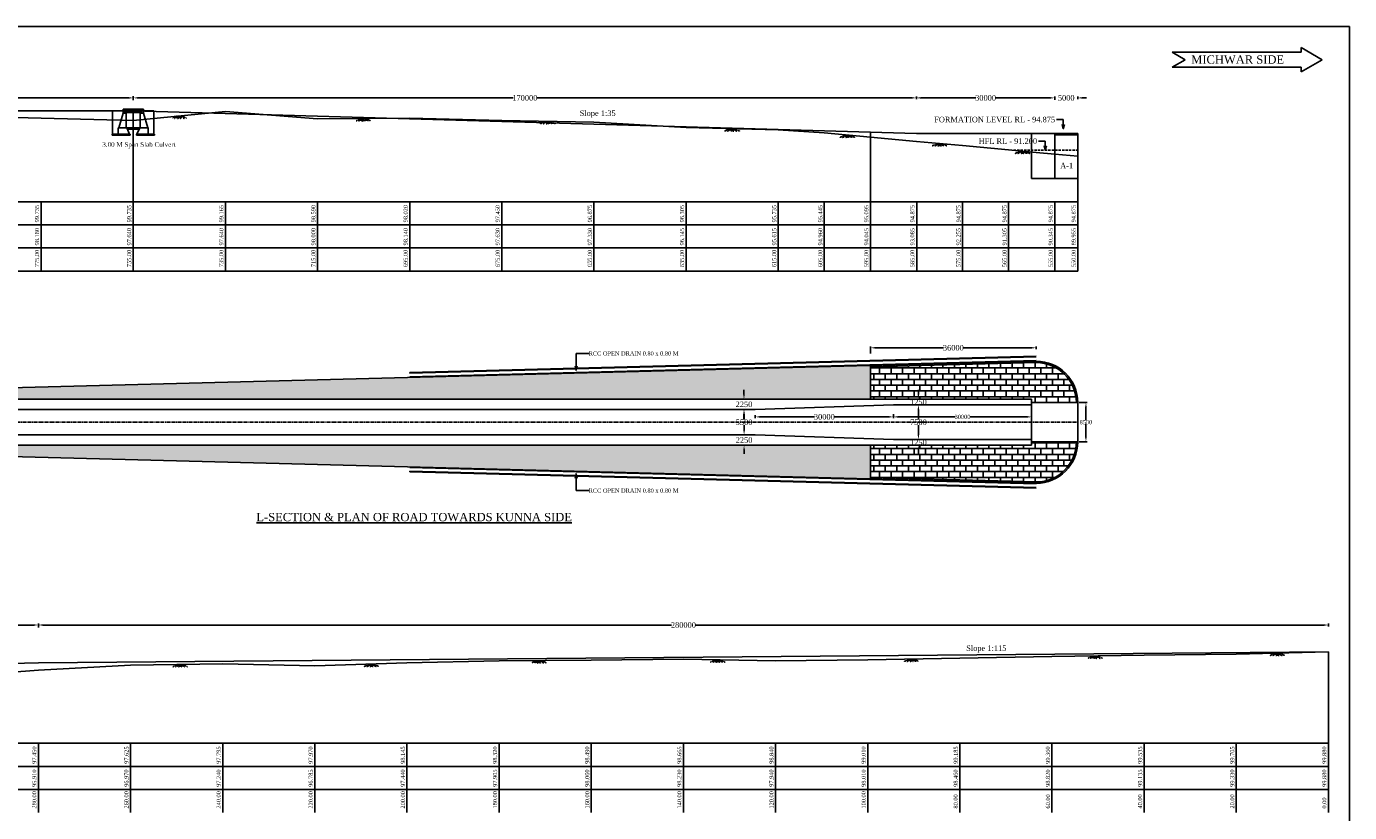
# Model space of a CAD drawing. Header units: millimetres. Extents: x -23405881 to 3617165, y -104267 to 345864.
# Tile 3 of 3: x 969840 to 1257007, y 175225 to 345864. Entities that reach past the tile are written whole.
import ezdxf

# ---------------------------------------------------------------- set-up
doc = ezdxf.new("R2010")
doc.units = ezdxf.units.MM
doc.header["$MEASUREMENT"] = 0
doc.linetypes.add('CENTERX2', pattern=[4, 2.5, -0.5, 0.5, -0.5])
doc.linetypes.add('HIDDEN', pattern=[0.375, 0.25, -0.125])
doc.styles.get("Standard").update_dxf_attribs({"font": 'times.ttf'})
doc.styles.add('style1', font='txt.shx', dxfattribs={"height": 1})
doc.dimstyles.get("Standard").update_dxf_attribs({"dimtxt": 400, "dimasz": 215, "dimexe": 0.18, "dimexo": 0.0625, "dimgap": 0.09, "dimtad": 0, "dimtih": 1, "dimtoh": 1, "dimdec": 0, "dimzin": 4, "dimdsep": 46, "dimtxsty": 'Standard', "dimblk": 'OPEN90', "dimcen": 0, "dimadec": 0, "dimazin": 1, "dimtfac": 1, "dimtdec": 0, "dimtix": 1, "dimtofl": 0, "dimtmove": 0, "dimatfit": 3, "dimldrblk": 'OPEN30', "dimfxl": 0, "dimtolj": 1, "dimtzin": 0, "dimarcsym": 0})
pattern_1 = [(0, (0, 32981.1), (0, 1250), []), (90, (0, 32981), (-2500, 2e-13), [1250, -1250]), (90, (1250, 32981), (-2500, 2e-13), [-1250, 1250])]
pattern_2 = [(37.5, (0, 32981.1), (-62.9934, 1926.8238), [0, -1520, 0, -1700, 0, -1625]), (7.5, (0, 32981), (1769.7767, 2822.146), [0, -820, 0, -1370, 0, -525]), (327.5, (-1230, 32981.1), (3114.1419, 5.659), [0, -500, 0, -1800, 0, -2350]), (317.5, (-1230, 32981), (3006.1266, 877.6756), [0, -250, 0, -1180, 0, -1350])]

# ---------------------------------------------------------------- blocks, each defined once
blk = doc.blocks.new('*D144')
at = {"color": 0, "linetype": 'Continuous', "lineweight": -2, "ltscale": 10000, "transparency": 16777216}
for p, q in [((1125593, 261704), (1125593, 260565)), ((1126593, 262704), (1126393, 262704)), ((1125593, 258204), (1125593, 259344)), ((1126593, 257204), (1126393, 257204))]:
    blk.add_line(p, q, dxfattribs=at)
at = {"color": 0, "linetype": 'Continuous', "ltscale": 10000, "transparency": 16777216}
for points in [[(1125426, 261704), (1125759, 261704), (1125593, 262704)], [(1125426, 258204), (1125759, 258204), (1125593, 257204)]]:
    blk.add_solid(points, dxfattribs=at)
at = {"layer": 'Defpoints', "color": 0, "linetype": 'Continuous', "ltscale": 10000, "transparency": 16777216}
for p in [(1125593, 262704), (1125593, 257204), (1125593, 257204)]:
    blk.add_point(p, dxfattribs=at)
at = {"color": 0, "linetype": 'Continuous', "ltscale": 10000, "transparency": 16777216, "insert": (1125593, 259954), "char_height": 1200, "attachment_point": 5}
blk.add_mtext('\\A1;5500', dxfattribs=at)
blk = doc.blocks.new('*D134')
at = {"color": 0, "linetype": 'Continuous', "lineweight": -2, "ltscale": 10000, "transparency": 16777216}
for p, q in [((1126683, 264954), (1124771, 264954)), ((1125571, 265954), (1125571, 266954)), ((1124593, 262704), (1124771, 262704)), ((1125571, 261704), (1125571, 260704))]:
    blk.add_line(p, q, dxfattribs=at)
at = {"color": 0, "linetype": 'Continuous', "ltscale": 10000, "transparency": 16777216}
for points in [[(1125404, 265954), (1125737, 265954), (1125571, 264954)], [(1125404, 261704), (1125737, 261704), (1125571, 262704)]]:
    blk.add_solid(points, dxfattribs=at)
at = {"layer": 'Defpoints', "color": 0, "linetype": 'Continuous', "ltscale": 10000, "transparency": 16777216}
for p in [(1125571, 264954), (1127683, 264954), (1125593, 262704)]:
    blk.add_point(p, dxfattribs=at)
at = {"color": 0, "linetype": 'Continuous', "ltscale": 10000, "transparency": 16777216, "insert": (1125571, 263829), "char_height": 1200, "attachment_point": 5}
blk.add_mtext('\\A1;2250', dxfattribs=at)
blk = doc.blocks.new('*D145')
at = {"color": 0, "linetype": 'Continuous', "lineweight": -2, "ltscale": 10000, "transparency": 16777216}
for p, q in [((1163435, 262704), (1163435, 260566)), ((1164435, 263704), (1164235, 263704)), ((1163435, 257204), (1163435, 259342)), ((1164435, 256204), (1164235, 256204))]:
    blk.add_line(p, q, dxfattribs=at)
at = {"color": 0, "linetype": 'Continuous', "ltscale": 10000, "transparency": 16777216}
for points in [[(1163268, 262704), (1163602, 262704), (1163435, 263704)], [(1163268, 257204), (1163602, 257204), (1163435, 256204)]]:
    blk.add_solid(points, dxfattribs=at)
at = {"layer": 'Defpoints', "color": 0, "linetype": 'Continuous', "ltscale": 10000, "transparency": 16777216}
for p in [(1163435, 263704), (1163435, 256204), (1163435, 256204)]:
    blk.add_point(p, dxfattribs=at)
at = {"color": 0, "linetype": 'Continuous', "ltscale": 10000, "transparency": 16777216, "insert": (1163435, 259954), "char_height": 1200, "attachment_point": 5}
blk.add_mtext('\\A1;7500', dxfattribs=at)
blk = doc.blocks.new('*D146')
at = {"color": 0, "linetype": 'Continuous', "lineweight": -2, "ltscale": 10000, "transparency": 16777216}
for p, q in [((1156460, 264954), (1164235, 264954)), ((1163435, 265954), (1163435, 266954)), ((1163435, 262704), (1163435, 261704)), ((1164435, 263704), (1164235, 263704))]:
    blk.add_line(p, q, dxfattribs=at)
at = {"color": 0, "linetype": 'Continuous', "ltscale": 10000, "transparency": 16777216}
for points in [[(1163268, 265954), (1163602, 265954), (1163435, 264954)], [(1163268, 262704), (1163602, 262704), (1163435, 263704)]]:
    blk.add_solid(points, dxfattribs=at)
at = {"layer": 'Defpoints', "color": 0, "linetype": 'Continuous', "ltscale": 10000, "transparency": 16777216}
for p in [(1155460, 264954), (1163435, 264954), (1163435, 263704)]:
    blk.add_point(p, dxfattribs=at)
at = {"color": 0, "linetype": 'Continuous', "ltscale": 10000, "transparency": 16777216, "insert": (1163435, 264329), "char_height": 1200, "attachment_point": 5}
blk.add_mtext('\\A1;1250', dxfattribs=at)
blk = doc.blocks.new('*D147')
at = {"color": 0, "linetype": 'Continuous', "lineweight": -2, "ltscale": 10000, "transparency": 16777216}
for p, q in [((1163435, 257204), (1163435, 258204)), ((1164435, 256204), (1164235, 256204)), ((1163435, 253954), (1163435, 252954)), ((1164435, 254954), (1164235, 254954))]:
    blk.add_line(p, q, dxfattribs=at)
at = {"color": 0, "linetype": 'Continuous', "ltscale": 10000, "transparency": 16777216}
for points in [[(1163268, 257204), (1163602, 257204), (1163435, 256204)], [(1163268, 253954), (1163602, 253954), (1163435, 254954)]]:
    blk.add_solid(points, dxfattribs=at)
at = {"layer": 'Defpoints', "color": 0, "linetype": 'Continuous', "ltscale": 10000, "transparency": 16777216}
for p in [(1163435, 256204), (1163435, 254954), (1163435, 254954)]:
    blk.add_point(p, dxfattribs=at)
at = {"color": 0, "linetype": 'Continuous', "ltscale": 10000, "transparency": 16777216, "insert": (1163435, 255579), "char_height": 1200, "attachment_point": 5}
blk.add_mtext('\\A1;1250', dxfattribs=at)
blk = doc.blocks.new('*D150')
at = {"color": 0, "linetype": 'Continuous', "lineweight": -2, "transparency": 16777216}
for p, q in [((1192079, 330358), (1191144, 330358)), ((1193014, 329903), (1193014, 330658)), ((1198014, 330112), (1198014, 330658)), ((1198949, 330358), (1199884, 330358))]:
    blk.add_line(p, q, dxfattribs=at)
at = {"color": 0, "linetype": 'Continuous', "transparency": 16777216}
for points in [[(1192079, 330514), (1192079, 330203), (1193014, 330358)], [(1198949, 330514), (1198949, 330203), (1198014, 330358)]]:
    blk.add_solid(points, dxfattribs=at)
at = {"layer": 'Defpoints', "color": 0, "linetype": 'Continuous', "transparency": 16777216}
for p in [(1198014, 330358), (1193014, 329603), (1198014, 329812)]:
    blk.add_point(p, dxfattribs=at)
at = {"color": 0, "linetype": 'Continuous', "transparency": 16777216, "insert": (1195514, 330358), "char_height": 900, "attachment_point": 5}
blk.add_mtext('\\A1;{\\H1.33333x;5000}', dxfattribs=at)
blk = doc.blocks.new('*D151')
at = {"color": 0, "linetype": 'Continuous', "lineweight": -2, "transparency": 16777216}
for p, q in [((1163014, 330057), (1163014, 330658)), ((1163949, 330358), (1175866, 330358)), ((1192079, 330358), (1180161, 330358)), ((1193014, 329951), (1193014, 330658))]:
    blk.add_line(p, q, dxfattribs=at)
at = {"color": 0, "linetype": 'Continuous', "transparency": 16777216}
for points in [[(1163949, 330514), (1163949, 330203), (1163014, 330358)], [(1192079, 330514), (1192079, 330203), (1193014, 330358)]]:
    blk.add_solid(points, dxfattribs=at)
at = {"layer": 'Defpoints', "color": 0, "linetype": 'Continuous', "transparency": 16777216}
for p in [(1193014, 330358), (1163014, 329757), (1193014, 329651)]:
    blk.add_point(p, dxfattribs=at)
at = {"color": 0, "linetype": 'Continuous', "transparency": 16777216, "insert": (1178014, 330358), "char_height": 900, "attachment_point": 5}
blk.add_mtext('\\A1;{\\H1.33333x;30000}', dxfattribs=at)
blk = doc.blocks.new('*D152')
at = {"color": 0, "linetype": 'Continuous', "lineweight": -2, "transparency": 16777216}
for p, q in [((993014, 330719), (993014, 330058)), ((993949, 330358), (1075491, 330358)), ((1162079, 330358), (1080536, 330358)), ((1163014, 330052), (1163014, 330658))]:
    blk.add_line(p, q, dxfattribs=at)
at = {"color": 0, "linetype": 'Continuous', "transparency": 16777216}
for points in [[(993949, 330514), (993949, 330203), (993014, 330358)], [(1162079, 330514), (1162079, 330203), (1163014, 330358)]]:
    blk.add_solid(points, dxfattribs=at)
at = {"layer": 'Defpoints', "color": 0, "linetype": 'Continuous', "transparency": 16777216}
for p in [(993014, 331019), (1163014, 330358), (1163014, 329752)]:
    blk.add_point(p, dxfattribs=at)
at = {"color": 0, "linetype": 'Continuous', "transparency": 16777216, "insert": (1078014, 330358), "char_height": 900, "attachment_point": 5}
blk.add_mtext('\\A1;{\\H1.33333x;170000}', dxfattribs=at)
blk = doc.blocks.new('*D153')
at = {"color": 0, "linetype": 'Continuous', "lineweight": -2, "transparency": 16777216}
for p, q in [((873014, 329870), (873014, 330658)), ((873949, 330358), (930491, 330358)), ((992079, 330358), (935536, 330358)), ((993014, 329870), (993014, 330658))]:
    blk.add_line(p, q, dxfattribs=at)
at = {"color": 0, "linetype": 'Continuous', "transparency": 16777216}
for points in [[(873949, 330514), (873949, 330203), (873014, 330358)], [(992079, 330514), (992079, 330203), (993014, 330358)]]:
    blk.add_solid(points, dxfattribs=at)
at = {"layer": 'Defpoints', "color": 0, "linetype": 'Continuous', "transparency": 16777216}
for p in [(993014, 330358), (873014, 329570), (993014, 329570)]:
    blk.add_point(p, dxfattribs=at)
at = {"color": 0, "linetype": 'Continuous', "transparency": 16777216, "insert": (933014, 330358), "char_height": 900, "attachment_point": 5}
blk.add_mtext('\\A1;{\\H1.33333x;120000}', dxfattribs=at)
blk = doc.blocks.new('*D156')
at = {"color": 0, "linetype": 'Continuous', "lineweight": -2, "transparency": 16777216}
for p, q in [((852427, 215649), (852427, 216233)), ((853362, 215933), (909905, 215933)), ((971492, 215933), (914950, 215933)), ((972427, 215599), (972427, 216233))]:
    blk.add_line(p, q, dxfattribs=at)
at = {"color": 0, "linetype": 'Continuous', "transparency": 16777216}
for points in [[(853362, 216089), (853362, 215777), (852427, 215933)], [(971492, 216089), (971492, 215777), (972427, 215933)]]:
    blk.add_solid(points, dxfattribs=at)
at = {"layer": 'Defpoints', "color": 0, "linetype": 'Continuous', "transparency": 16777216}
for p in [(972427, 215933), (852427, 215349), (972427, 215299)]:
    blk.add_point(p, dxfattribs=at)
at = {"color": 0, "linetype": 'Continuous', "transparency": 16777216, "insert": (912427, 215933), "char_height": 900, "attachment_point": 5}
blk.add_mtext('\\A1;{\\H1.33333x;120000}', dxfattribs=at)
blk = doc.blocks.new('*D157')
at = {"color": 0, "linetype": 'Continuous', "lineweight": -2, "transparency": 16777216}
for p, q in [((972427, 215396), (972427, 216233)), ((973362, 215933), (1109820, 215933)), ((1251492, 215933), (1115035, 215933)), ((1252427, 215597), (1252427, 216233))]:
    blk.add_line(p, q, dxfattribs=at)
at = {"color": 0, "linetype": 'Continuous', "transparency": 16777216}
for points in [[(973362, 216089), (973362, 215777), (972427, 215933)], [(1251492, 216089), (1251492, 215777), (1252427, 215933)]]:
    blk.add_solid(points, dxfattribs=at)
at = {"layer": 'Defpoints', "color": 0, "linetype": 'Continuous', "transparency": 16777216}
for p in [(1252427, 215933), (972427, 215096), (1252427, 215297)]:
    blk.add_point(p, dxfattribs=at)
at = {"color": 0, "linetype": 'Continuous', "transparency": 16777216, "insert": (1112427, 215933), "char_height": 900, "attachment_point": 5}
blk.add_mtext('\\A1;{\\H1.33333x;280000}', dxfattribs=at)
blk = doc.blocks.new('*D158')
at = {"color": 0, "linetype": 'Continuous', "lineweight": -2, "transparency": 16777216}
for p, q in [((1125593, 258139), (1125593, 259074)), ((1125893, 257204), (1125893, 257204)), ((1147293, 254954), (1125293, 254954)), ((1125593, 254019), (1125593, 253084))]:
    blk.add_line(p, q, dxfattribs=at)
at = {"color": 0, "linetype": 'Continuous', "transparency": 16777216}
for points in [[(1125437, 258139), (1125749, 258139), (1125593, 257204)], [(1125437, 254019), (1125749, 254019), (1125593, 254954)]]:
    blk.add_solid(points, dxfattribs=at)
at = {"layer": 'Defpoints', "color": 0, "linetype": 'Continuous', "transparency": 16777216}
for p in [(1125593, 257204), (1125593, 257204), (1147593, 254954)]:
    blk.add_point(p, dxfattribs=at)
at = {"color": 0, "linetype": 'Continuous', "transparency": 16777216, "insert": (1125593, 256079), "char_height": 900, "attachment_point": 5}
blk.add_mtext('\\A1;{\\H1.33333x;2250}', dxfattribs=at)
blk = doc.blocks.new('*D161')
at = {"color": 0, "linetype": 'Continuous', "lineweight": -2, "transparency": 16777216}
for p, q in [((1153014, 274904), (1153014, 276407)), ((1153949, 276107), (1168866, 276107)), ((1188079, 276107), (1173161, 276107)), ((1189014, 275844), (1189014, 276407))]:
    blk.add_line(p, q, dxfattribs=at)
at = {"color": 0, "linetype": 'Continuous', "transparency": 16777216}
for points in [[(1153949, 276263), (1153949, 275951), (1153014, 276107)], [(1188079, 276263), (1188079, 275951), (1189014, 276107)]]:
    blk.add_solid(points, dxfattribs=at)
at = {"layer": 'Defpoints', "color": 0, "linetype": 'Continuous', "transparency": 16777216}
for p in [(1189014, 276107), (1153014, 274604), (1189014, 275544)]:
    blk.add_point(p, dxfattribs=at)
at = {"color": 0, "linetype": 'Continuous', "transparency": 16777216, "insert": (1171014, 276107), "char_height": 900, "attachment_point": 5}
blk.add_mtext('\\A1;{\\H1.33333x;36000}', dxfattribs=at)
blk = doc.blocks.new('*D163')
at = {"color": 0, "linetype": 'Continuous', "lineweight": -2, "transparency": 16777216}
for p, q in [((1128014, 261473), (1128014, 260811)), ((1158014, 261507), (1158014, 260811)), ((1128949, 261111), (1140866, 261111)), ((1157079, 261111), (1145161, 261111))]:
    blk.add_line(p, q, dxfattribs=at)
at = {"color": 0, "linetype": 'Continuous', "transparency": 16777216}
for points in [[(1128949, 261267), (1128949, 260955), (1128014, 261111)], [(1157079, 261267), (1157079, 260955), (1158014, 261111)]]:
    blk.add_solid(points, dxfattribs=at)
at = {"layer": 'Defpoints', "color": 0, "linetype": 'Continuous', "transparency": 16777216}
for p in [(1128014, 261773), (1158014, 261807), (1128014, 261111)]:
    blk.add_point(p, dxfattribs=at)
at = {"color": 0, "linetype": 'Continuous', "transparency": 16777216, "insert": (1143014, 261111), "char_height": 900, "attachment_point": 5}
blk.add_mtext('\\A1;{\\H1.33333x;30000}', dxfattribs=at)
blk = doc.blocks.new('*D185')
at = {"color": 0, "linetype": 'Continuous', "lineweight": -2, "transparency": 16777216}
for p, q in [((1158014, 261692), (1158014, 260811)), ((1188014, 261436), (1188014, 260811)), ((1158949, 261111), (1171403, 261111)), ((1187079, 261111), (1174624, 261111))]:
    blk.add_line(p, q, dxfattribs=at)
at = {"color": 0, "linetype": 'Continuous', "transparency": 16777216}
for points in [[(1158949, 261267), (1158949, 260955), (1158014, 261111)], [(1187079, 261267), (1187079, 260955), (1188014, 261111)]]:
    blk.add_solid(points, dxfattribs=at)
at = {"layer": 'Defpoints', "color": 0, "linetype": 'Continuous', "transparency": 16777216}
for p in [(1158014, 261992), (1188014, 261736), (1158014, 261111)]:
    blk.add_point(p, dxfattribs=at)
at = {"color": 0, "linetype": 'Continuous', "transparency": 16777216, "insert": (1173014, 261111), "char_height": 900, "attachment_point": 5}
blk.add_mtext('\\A1;30000', dxfattribs=at)
blk = doc.blocks.new('*D187')
at = {"color": 0, "linetype": 'Continuous', "lineweight": -2, "transparency": 16777216}
for p, q in [((1198314, 264204), (1200094, 264204)), ((1199794, 263269), (1199794, 260412)), ((1199794, 256639), (1199794, 259496)), ((1198314, 255704), (1200094, 255704))]:
    blk.add_line(p, q, dxfattribs=at)
at = {"color": 0, "linetype": 'Continuous', "transparency": 16777216}
for points in [[(1199639, 263269), (1199950, 263269), (1199794, 264204)], [(1199639, 256639), (1199950, 256639), (1199794, 255704)]]:
    blk.add_solid(points, dxfattribs=at)
at = {"layer": 'Defpoints', "color": 0, "linetype": 'Continuous', "transparency": 16777216}
for p in [(1198014, 264204), (1198014, 255704), (1199794, 255704)]:
    blk.add_point(p, dxfattribs=at)
at = {"color": 0, "linetype": 'Continuous', "transparency": 16777216, "insert": (1199794, 259954), "char_height": 900, "attachment_point": 5}
blk.add_mtext('\\A1;8500', dxfattribs=at)

msp = doc.modelspace()

# ---------------------------------------------------------------- hatches: boundary and pattern name
at = {"linetype": 'Continuous'}
h = msp.add_hatch(dxfattribs=at)
h.set_pattern_fill('BRICK', color=0, scale=5000)
h.set_pattern_definition(pattern_1)
edge = h.paths.add_edge_path()
edge.add_line((1153013.9, 271964.2), (1153013.9, 264954.2))
edge.add_line((1153013.9, 264954.2), (1188013.9, 264954.2))
edge.add_line((1188013.9, 264954.2), (1188013.9, 264204.2))
edge.add_line((1188013.9, 264204.2), (1197713.9, 264204.2))
edge.add_arc((1189013.9, 264204.2), 8700, 360, 449.974432)
edge.add_line((1189017.7, 272904.2), (1153013.9, 271964.2))
h = msp.add_hatch(dxfattribs=at)
h.set_pattern_fill('AR-SAND', color=0, scale=1000)
h.set_pattern_definition(pattern_2)
h.paths.add_polyline_path([(1153013.9, 264954.2), (1153013.9, 272264.3), (873013.9, 264954.2)])
h = msp.add_hatch(dxfattribs=at)
h.set_pattern_fill('BRICK', color=0, scale=5000)
h.set_pattern_definition(pattern_1)
edge = h.paths.add_edge_path()
edge.add_line((1197713.9, 255704.2), (1188013.9, 255704.2))
edge.add_line((1188013.9, 255704.2), (1188013.9, 254954.2))
edge.add_line((1188013.9, 254954.2), (1153013.9, 254954.2))
edge.add_line((1153013.9, 254954.2), (1153013.9, 247944.2))
edge.add_line((1153013.9, 247944.2), (1189017.7, 247004.2))
edge.add_arc((1189013.9, 255704.2), 8700, 270.025568, 360)
h = msp.add_hatch(dxfattribs=at)
h.set_pattern_fill('AR-SAND', color=0, scale=1000)
h.set_pattern_definition(pattern_2)
h.paths.add_polyline_path([(1153013.9, 247644.1), (1153013.9, 254954.2), (873013.9, 254954.2)])

# ---------------------------------------------------------------- linework, layer by layer
at = {"color": 0, "linetype": 'Continuous', "ltscale": 10000}
for p, q in [((815708.9, 345864.2), (1257007.3, 345864.2)), ((1257007.3, 37773.9), (1257007.3, 345864.2)), ((1246491.9, 340254.4), (1218506.5, 340254.4)), ((1218506.5, 340254.4), (1221312.5, 338634.4)), ((1246491.9, 341277.9), (1246491.9, 340254.4)), ((1246491.9, 341277.9), (1251070.5, 338634.4)), ((1221312.5, 338634.4), (1218506.5, 337014.4)), ((1246491.9, 337014.4), (1218506.5, 337014.4)), ((1251070.5, 338634.4), (1246491.9, 335991)), ((1246491.9, 337014.4), (1246491.9, 335991)), ((873013.9, 327522), (993013.9, 327522)), ((988513.9, 327522), (988513.9, 322457)), ((988513.9, 327522), (997513.9, 327522)), ((990813.9, 327922), (990813.9, 327022)), ((990813.9, 327922), (995213.9, 327922)), ((991213.9, 327522), (991213.9, 327222)), ((993013.9, 327891.8), (993013.9, 323857)), ((993013.9, 327522), (1163013.9, 322662)), ((994813.9, 327522), (994813.9, 327222)), ((995213.9, 327922), (995213.9, 327022)), ((997513.9, 327522), (997513.9, 322457)), ((989873.9, 323857), (990813.9, 327022)), ((990813.9, 327022), (991513.9, 327022)), ((991213.9, 327222), (994813.9, 327222)), ((991513.9, 327222), (991513.9, 324202)), ((991513.9, 327022), (991513.9, 323857)), ((994513.9, 327222), (994513.9, 324202)), ((994513.9, 327022), (995213.9, 327022)), ((994513.9, 327022), (994513.9, 327018.8)), ((994513.9, 327022), (994513.9, 323857)), ((996153.9, 323857), (995213.9, 327022)), ((988413.9, 322457), (988413.9, 322257)), ((989673.9, 322457), (988413.9, 322457)), ((988413.9, 322257), (992313.9, 322257)), ((989673.9, 322457), (989673.9, 322257)), ((989673.9, 322457), (992313.9, 322457)), ((989773.9, 323857), (989773.9, 322457)), ((989773.9, 323857), (991613.9, 323857)), ((989773.9, 323857), (989873.9, 323857)), ((991613.9, 323857), (992213.9, 322457)), ((991613.9, 323857), (994413.9, 323857)), ((991742.4, 323557), (994285.3, 323557)), ((992313.9, 322457), (992313.9, 322257)), ((993713.9, 322457), (993713.9, 322257)), ((993713.9, 322457), (996353.9, 322457)), ((993713.9, 322257), (997613.9, 322257)), ((994413.9, 323857), (993813.9, 322457)), ((994413.9, 323857), (996153.9, 323857)), ((996253.9, 323857), (996153.9, 323857)), ((996253.9, 323857), (996153.9, 323857)), ((996253.9, 322457), (996253.9, 323857)), ((996353.9, 322457), (996253.9, 322457)), ((996353.9, 322457), (996353.9, 322257)), ((996353.9, 322457), (997613.9, 322457)), ((997613.9, 322457), (997613.9, 322257)), ((1163013.9, 322662), (1198013.9, 322662)), ((1193013.9, 312877.7), (1193013.9, 322662)), ((1193013.9, 322362), (1198013.9, 322362)), ((1198013.9, 316246.8), (1198013.9, 322662)), ((1198013.9, 316246.8), (1198013.9, 292759)), ((1188013.9, 312877.7), (1198013.9, 312877.7)), ((873013.9, 264954.2), (1188013.9, 264954.2)), ((1198013.9, 264204.2), (1198013.9, 255704.2)), ((1128013.9, 262704.2), (873013.9, 262704.2)), ((1158013.9, 263704.2), (1128013.9, 262704.2)), ((1188013.9, 263704.2), (1158013.9, 263704.2)), ((1128013.9, 257204.2), (873013.9, 257204.2)), ((1158013.9, 256204.2), (1128013.9, 257204.2)), ((1188013.9, 256204.2), (1158013.9, 256204.2)), ((873013.9, 254954.2), (1188013.9, 254954.2)), ((972427.3, 207702.8), (1252427.3, 210132.7)), ((1252427.3, 190252.7), (1252427.3, 210132.7)), ((852427.3, 205127.7), (972427.3, 207702.8)), ((930927.3, 190252.7), (1252427.3, 190252.7)), ((972427.3, 190252.7), (972427.3, 175224.7)), ((992427.3, 190252.7), (992427.3, 175224.7)), ((1012427.3, 190252.7), (1012427.3, 175224.7)), ((1032427.3, 190252.7), (1032427.3, 175224.7)), ((1052427.3, 190252.7), (1052427.3, 175224.7)), ((1072427.3, 190252.7), (1072427.3, 175224.7)), ((1092427.3, 190252.7), (1092427.3, 175224.7)), ((1112427.3, 190252.7), (1112427.3, 175224.7)), ((1132427.3, 190252.7), (1132427.3, 175224.7)), ((1152427.3, 190252.7), (1152427.3, 175224.7)), ((1172427.3, 190252.7), (1172427.3, 175224.7)), ((1192427.3, 190252.7), (1192427.3, 175224.7)), ((1212427.3, 190252.7), (1212427.3, 175224.7)), ((1232427.3, 190252.7), (1232427.3, 175224.7)), ((1252427.3, 190252.7), (1252427.3, 175224.7)), ((930927.3, 185252.7), (1252427.3, 185252.7)), ((930927.3, 180252.7), (1252427.3, 180252.7))]:
    msp.add_line(p, q, dxfattribs=at)
at = {"color": 0}
for p, q in [((993013.9, 292759), (993013.9, 327522)), ((1153013.9, 292759), (1153013.9, 322947.9)), ((860013.9, 307787), (1198013.9, 307787)), ((973013.9, 292759), (973013.9, 307787)), ((1013013.9, 292759), (1013013.9, 307787)), ((1033013.9, 292759), (1033013.9, 307787)), ((1053013.9, 292759), (1053013.9, 307787)), ((1073013.9, 292759), (1073013.9, 307787)), ((1093013.9, 292759), (1093013.9, 307787)), ((1113013.9, 292759), (1113013.9, 307787)), ((1133013.9, 292759), (1133013.9, 307787)), ((1143013.9, 292759), (1143013.9, 307787)), ((1163100, 292759), (1163100, 307787)), ((1173013.9, 292759), (1173013.9, 307787)), ((1183013.9, 292759), (1183013.9, 307787)), ((1193013.9, 292759), (1193013.9, 307787)), ((860013.9, 302787), (1198013.9, 302787)), ((1040013.9, 302787), (1173778.6, 302787)), ((860013.9, 297787), (1198013.9, 297787)), ((860013.9, 292759), (1198013.9, 292759))]:
    msp.add_line(p, q, dxfattribs=at)
at = {"color": 0, "linetype": 'HIDDEN'}
for p, q in [((1002457.7, 326373.9), (1001431.3, 325920.7)), ((1003013.9, 326354.9), (1001987.5, 325901.8)), ((1002345.6, 326332.2), (1003371.9, 325879.1)), ((1003682.1, 326332.2), (1002655.8, 325879.1)), ((1003013.9, 326354.9), (1004040.2, 325901.8)), ((1003570, 326373.9), (1004596.4, 325920.7)), ((1042457.7, 325803.9), (1041431.3, 325350.7)), ((1043013.9, 325784.9), (1041987.5, 325331.8)), ((1042345.6, 325762.2), (1043371.9, 325309.1)), ((1043682.1, 325762.2), (1042655.8, 325309.1)), ((1043013.9, 325784.9), (1044040.2, 325331.8)), ((1043570, 325803.9), (1044596.4, 325350.7)), ((1082457.7, 325213.9), (1081431.3, 324760.7)), ((1083013.9, 325194.9), (1081987.5, 324741.8)), ((1082345.6, 325172.2), (1083371.9, 324719.1)), ((1083682.1, 325172.2), (1082655.8, 324719.1)), ((1083013.9, 325194.9), (1084040.2, 324741.8)), ((1083570, 325213.9), (1084596.4, 324760.7)), ((1122457.7, 323613.9), (1121431.3, 323160.7)), ((1123013.9, 323594.9), (1121987.5, 323141.8)), ((1122345.6, 323572.2), (1123371.9, 323119.1)), ((1123682.1, 323572.2), (1122655.8, 323119.1)), ((1123013.9, 323594.9), (1124040.2, 323141.8)), ((1123570, 323613.9), (1124596.4, 323160.7)), ((1147457.7, 322236.4), (1146431.3, 321783.2)), ((1148013.9, 322217.4), (1146987.5, 321764.3)), ((1147345.6, 322194.7), (1148371.9, 321741.6)), ((1148682.1, 322194.7), (1147655.8, 321741.6)), ((1148013.9, 322217.4), (1149040.2, 321764.3)), ((1148570, 322236.4), (1149596.4, 321783.2)), ((1167457.7, 320403.9), (1166431.3, 319950.7)), ((1168013.9, 320384.9), (1166987.5, 319931.8)), ((1167345.6, 320362.2), (1168371.9, 319909.1)), ((1168682.1, 320362.2), (1167655.8, 319909.1)), ((1168013.9, 320384.9), (1169040.2, 319931.8)), ((1168570, 320403.9), (1169596.4, 319950.7)), ((1185457.7, 318751.4), (1184431.3, 318298.2)), ((1186013.9, 318732.4), (1184987.5, 318279.3)), ((1185345.6, 318709.7), (1186371.9, 318256.6)), ((1186682.1, 318709.7), (1185655.8, 318256.6)), ((1186013.9, 318732.4), (1187040.2, 318279.3)), ((1186570, 318751.4), (1187596.4, 318298.2)), ((1240798, 209773.9), (1239771.6, 209320.7)), ((1241354.2, 209755), (1240327.8, 209301.8)), ((1240685.9, 209732.3), (1241712.3, 209279.1)), ((1242022.5, 209732.3), (1240996.1, 209279.1)), ((1241354.2, 209755), (1242380.6, 209301.8)), ((1241910.4, 209773.9), (1242936.7, 209320.7)), ((1002654.1, 207313.7), (1001627.7, 206860.5)), ((1003210.3, 207294.7), (1002183.9, 206841.6)), ((1002542, 207272), (1003568.4, 206818.9)), ((1003878.6, 207272), (1002852.2, 206818.9)), ((1003210.3, 207294.7), (1004236.7, 206841.6)), ((1003766.5, 207313.7), (1004792.9, 206860.5)), ((1044194.6, 207387.1), (1043168.3, 206933.9)), ((1044750.8, 207368.2), (1043724.4, 206915)), ((1044082.5, 207345.5), (1045108.9, 206892.3)), ((1045419.1, 207345.5), (1044392.7, 206892.3)), ((1044750.8, 207368.2), (1045777.2, 206915)), ((1045307, 207387.1), (1046333.4, 206933.9)), ((1080516.5, 208170), (1079490.1, 207716.8)), ((1081072.7, 208151), (1080046.3, 207697.9)), ((1080404.4, 208128.3), (1081430.8, 207675.2)), ((1081740.9, 208128.3), (1080714.6, 207675.2)), ((1081072.7, 208151), (1082099, 207697.9)), ((1081628.9, 208170), (1082655.2, 207716.8)), ((1119327, 208319.4), (1118300.6, 207866.2)), ((1119883.2, 208300.4), (1118856.8, 207847.3)), ((1119214.9, 208277.7), (1120241.3, 207824.6)), ((1120551.5, 208277.7), (1119525.1, 207824.6)), ((1119883.2, 208300.4), (1120909.6, 207847.3)), ((1120439.4, 208319.4), (1121465.7, 207866.2)), ((1161413.4, 208475.2), (1160387.1, 208022)), ((1161969.6, 208456.3), (1160943.3, 208003.1)), ((1161301.4, 208433.5), (1162327.7, 207980.4)), ((1162637.9, 208433.5), (1161611.5, 207980.4)), ((1161969.6, 208456.3), (1162996, 208003.1)), ((1162525.8, 208475.2), (1163552.2, 208022)), ((1201268.2, 209166.1), (1200241.9, 208713)), ((1201824.4, 209147.2), (1200798.1, 208694.1)), ((1201156.2, 209124.5), (1202182.5, 208671.3)), ((1202492.7, 209124.5), (1201466.3, 208671.3)), ((1201824.4, 209147.2), (1202850.8, 208694.1)), ((1202380.6, 209166.1), (1203407, 208713))]:
    msp.add_line(p, q, dxfattribs=at)
at = {"color": 0, "linetype": 'Continuous'}
for p, q in [((1188013.9, 312877.7), (1188013.9, 322662)), ((1189013.9, 273204.2), (873013.9, 264954.2)), ((1188985.1, 274303.8), (1053013.9, 270753.9)), ((1188989.1, 274153.9), (1053013.9, 270603.9)), ((1189009.9, 273354.1), (1053013.9, 269803.6)), ((1189021.7, 272904.3), (1153013.9, 271964.2)), ((1053013.9, 270753.9), (1053013.9, 270603.9)), ((1153013.9, 272264.3), (1153013.9, 264954.2)), ((1053013.9, 269803.6), (1053013.9, 269653.6)), ((1188013.9, 264954.2), (1188013.9, 254954.2)), ((1188013.9, 264204.2), (1198013.9, 264204.2)), ((1188013.9, 255704.2), (1198013.9, 255704.2)), ((873013.9, 254954.2), (1189013.9, 246704.2)), ((1153013.9, 254954.2), (1153013.9, 247644.1)), ((1053013.9, 250254.8), (1053013.9, 250104.8)), ((1053013.9, 250104.8), (1189009.9, 246554.2)), ((1053013.9, 249304.5), (1188989.1, 245754.5)), ((1053013.9, 249304.5), (1053013.9, 249154.4)), ((1053013.9, 249154.4), (1188985.1, 245604.6)), ((1153013.9, 247944.2), (1189021.7, 247004.1))]:
    msp.add_line(p, q, dxfattribs=at)
at = {"color": 0, "linetype": 'HIDDEN', "ltscale": 2000}
msp.add_line((1184109.5, 318987), (1198013.9, 318987), dxfattribs=at)
at = {"color": 0, "linetype": 'CENTERX2', "ltscale": 300}
msp.add_line((873013.9, 259954.2), (1198013.9, 259954.2), dxfattribs=at)
at = {"color": 0, "linetype": 'Continuous', "ltscale": 10000}
for points in [[(873013.9, 327522), (893013.9, 327517), (913013.9, 327402), (953013.9, 326427), (973013.9, 325967), (993013.9, 325427), (1013013.9, 327427), (1033013.9, 325787), (1053013.9, 325927), (1073013.9, 325417), (1093013.9, 325117), (1113013.9, 323932), (1133013.9, 323402), (1143013.9, 322747), (1153013.9, 321832), (1163013.9, 320872), (1173013.9, 320042), (1183013.9, 319092), (1189013.9, 318517), (1193013.9, 318132), (1198013.9, 317742)], [(822427.3, 200607.7), (831427.3, 201977.7), (832427.3, 202127.7), (852427.3, 203997.7), (872427.3, 204777.7), (892427.3, 205617.7), (912427.3, 205937.7), (932427.3, 205317.7), (952427.3, 204592.7), (972427.3, 206162.7), (992427.3, 207222.7), (1012427.3, 207492.7), (1032427.3, 207037.7), (1052427.3, 207692.7), (1072427.3, 208157.7), (1092427.3, 208312.7), (1112427.3, 208482.7), (1132427.3, 208192.7), (1152427.3, 208362.7), (1172427.3, 208712.7), (1192427.3, 209072.7), (1212427.3, 209387.7), (1232427.3, 209582.7), (1252427.3, 210132.7)]]:
    msp.add_lwpolyline(points, dxfattribs=at)
for centre, radius, start, end in [((1189013.9, 264204.2), 9000, 0, 90), ((1189013.9, 264204.2), 8700, 0, 90), ((1189013.9, 255704.2), 9000, 270, 0), ((1189013.9, 255704.2), 8700, 270, 0)]:
    msp.add_arc(centre, radius, start, end, dxfattribs=at)

# ---------------------------------------------------------------- texts
at = {"color": 0, "insert": (1222644.7, 339588.1), "char_height": 1800, "attachment_point": 1, "style": 'style1'}
msp.add_mtext('{\\fTimes New Roman|b0|i0|c0|p18;MICHWAR SIDE}', dxfattribs=at)
at = {"color": 0, "attachment_point": 1}
for s, insert, char_height in [('Slope 1:35', (1089914.2, 327634.9), 1200), ('3.00 M Span Slab Culvert', (986303.9, 320748.7), 1000), ('A-1', (1194197.8, 316266.8), 1200), ('{\\LL-SECTION & PLAN OF ROAD TOWARDS KUNNA SIDE }', (1019736.7, 240262.7), 1800), ('Slope 1:115', (1173816.5, 211510.2), 1200)]:
    msp.add_mtext(s, dxfattribs=dict(at, insert=insert, char_height=char_height))
at = {"color": 0, "linetype": 'Continuous', "ltscale": 10000, "char_height": 1199.992, "attachment_point": 6}
for s, insert in [('FORMATION LEVEL RL - 94.875', (1193095.4, 325647.8)), ('HFL RL - 91.200', (1189194.4, 320966.8))]:
    msp.add_mtext(s, dxfattribs=dict(at, insert=insert))
at = {"color": 0, "char_height": 900, "attachment_point": 1, "rotation": 90}
for s, insert in [('99.735', (971680.6, 303332.3)), ('99.735', (991680.6, 303332.3)), ('99.165', (1011680.6, 303332.3)), ('98.590', (1031680.6, 303332.3)), ('98.020', (1051680.6, 303332.3)), ('97.450', (1071680.6, 303332.3)), ('96.875', (1091680.6, 303332.3)), ('96.305', (1111680.6, 303332.3)), ('95.735', (1131680.6, 303332.3)), ('95.445', (1141680.6, 303332.3)), ('95.095', (1151680.6, 303332.3)), ('94.875', (1161680.6, 303332.3)), ('94.875', (1171680.6, 303332.3)), ('94.875', (1181680.6, 303332.3)), ('94.875', (1191680.6, 303332.3)), ('94.875', (1196680.6, 303332.3)), ('98.180', (971680.6, 298332.3)), ('97.640', (991680.6, 298332.3)), ('97.640', (1011680.6, 298332.3)), ('98.000', (1031680.6, 298332.3)), ('98.140', (1051680.6, 298332.3)), ('97.630', (1071680.6, 298332.3)), ('97.330', (1091680.6, 298332.3)), ('96.145', (1111680.6, 298332.3)), ('95.615', (1131680.6, 298332.3)), ('94.960', (1141680.6, 298332.3)), ('94.045', (1151680.6, 298332.3)), ('93.085', (1161680.6, 298332.3)), ('92.255', (1171680.6, 298332.3)), ('91.305', (1181680.6, 298332.3)), ('90.345', (1191680.6, 298332.3)), ('89.955', (1196680.6, 298332.3)), ('775.00', (971680.6, 293621.7)), ('755.00', (991680.6, 293621.7)), ('735.00', (1011680.6, 293621.7)), ('715.00', (1031680.6, 293621.7)), ('695.00', (1051680.6, 293621.7)), ('675.00', (1071680.6, 293621.7)), ('655.00', (1091680.6, 293621.7)), ('635.00', (1111680.6, 293621.7)), ('615.00', (1131680.6, 293621.7)), ('605.00', (1141680.6, 293621.7)), ('595.00', (1151680.6, 293621.7)), ('585.00', (1161680.6, 293621.7)), ('575.00', (1171680.6, 293621.7)), ('565.00', (1181680.6, 293621.7)), ('555.00', (1191680.6, 293621.7)), ('550.00', (1196680.6, 293621.7)), ('97.450', (971094.1, 185798)), ('97.625', (991094.1, 185798)), ('97.795', (1011094.1, 185798)), ('97.970', (1031094.1, 185798)), ('98.145', (1051094.1, 185798)), ('98.320', (1071094.1, 185798)), ('98.490', (1091094.1, 185798)), ('98.665', (1111094.1, 185798)), ('98.840', (1131094.1, 185798)), ('99.010', (1151094.1, 185798)), ('99.185', (1171094.1, 185798)), ('99.360', (1191094.1, 185798)), ('99.535', (1211094.1, 185798)), ('99.705', (1231094.1, 185798)), ('99.880', (1251094.1, 185798)), ('95.910', (971094.1, 180798)), ('96.970', (991094.1, 180798)), ('97.240', (1011094.1, 180798)), ('96.785', (1031094.1, 180798)), ('97.440', (1051094.1, 180798)), ('97.905', (1071094.1, 180798)), ('98.060', (1091094.1, 180798)), ('98.230', (1111094.1, 180798)), ('97.940', (1131094.1, 180798)), ('98.010', (1151094.1, 180798)), ('98.460', (1171094.1, 180798)), ('98.820', (1191094.1, 180798)), ('99.135', (1211094.1, 180798)), ('99.330', (1231094.1, 180798)), ('99.880', (1251094.1, 180798)), ('280.00', (971094.1, 176087.4)), ('260.00', (991094.1, 176087.4)), ('240.00', (1011094.1, 176087.4)), ('220.00', (1031094.1, 176087.4)), ('200.00', (1051094.1, 176087.4)), ('180.00', (1071094.1, 176087.4)), ('160.00', (1091094.1, 176087.4)), ('140.00', (1111094.1, 176087.4)), ('120.00', (1131094.1, 176087.4)), ('100.00', (1151094.1, 176087.4)), ('80.00', (1171094.1, 176087.4)), ('60.00', (1191094.1, 176087.4)), ('40.00', (1211094.1, 176087.4)), ('20.00', (1231094.1, 176087.4)), ('0.00', (1251094.1, 176087.4))]:
    msp.add_mtext(s, dxfattribs=dict(at, insert=insert))
at = {"color": 0, "linetype": 'Continuous', "char_height": 900, "attachment_point": 4}
for insert in [(1091868.7, 274863.7), (1091868.7, 245107.5)]:
    msp.add_mtext('RCC OPEN DRAIN 0.80 x 0.80 M', dxfattribs=dict(at, insert=insert))

# ---------------------------------------------------------------- dimensions: what is measured, and where the dimension line sits
at = {"color": 0, "linetype": 'Continuous'}
for base, p1, p2, picture, middle in [((993013.9, 330358.4), (873013.9, 329569.8), (993013.9, 329569.8), '*D153', (933013.9, 330358.4)), ((1163013.9, 330358.4), (993013.9, 331018.5), (1163013.9, 329752.1), '*D152', (1078013.9, 330358.4)), ((1193013.9, 330358.4), (1163013.9, 329756.6), (1193013.9, 329651.2), '*D151', (1178013.9, 330358.4)), ((1198013.9, 330358.4), (1193013.9, 329603.1), (1198013.9, 329811.7), '*D150', (1195513.9, 330358.4)), ((1189013.9, 276106.9), (1153013.9, 274604.1), (1189013.9, 275543.9), '*D161', (1171013.9, 276106.9)), ((1128013.9, 261110.9), (1158013.9, 261807.3), (1128013.9, 261772.9), '*D163', (1143013.9, 261110.9)), ((972427.3, 215932.8), (852427.3, 215349.4), (972427.3, 215299.1), '*D156', (912427.3, 215932.8)), ((1252427.3, 215932.8), (972427.3, 215096.5), (1252427.3, 215296.7), '*D157', (1112427.3, 215932.8))]:
    dim = msp.add_linear_dim(base=base, p1=p1, p2=p2, text='{\\H1.33333x;<>}', dimstyle='Standard', override={"dimtxt": 900, "dimasz": 935, "dimexe": 300, "dimexo": 300, "dimfxl": 300}, dxfattribs=at)
    dim.commit()
    dim.dimension.update_dxf_attribs({"geometry": picture, "text_midpoint": middle})
at = {"color": 0, "linetype": 'Continuous', "ltscale": 10000}
for base, p1, p2, text, picture, middle in [((1125570.6, 264954.2), (1125592.7, 262704.2), (1127683.3, 264954.2), '2250', '*D134', (1125570.6, 263829.2)), ((1163435.1, 264954.2), (1163435.1, 263704.2), (1155459.7, 264954.2), '1250', '*D146', (1163435.1, 264329.2)), ((1163435.1, 254954.2), (1163435.1, 256204.2), (1163435.1, 254954.2), '1250', '*D147', (1163435.1, 255579.2))]:
    dim = msp.add_linear_dim(base=base, p1=p1, p2=p2, angle=90, text=text, dimstyle='Standard', override={"dimtxt": 1200, "dimasz": 1000, "dimexe": 800, "dimexo": 1000, "dimfxl": 300}, dxfattribs=at)
    dim.commit()
    dim.dimension.update_dxf_attribs({"geometry": picture, "text_midpoint": middle})
at = {"color": 0, "linetype": 'Continuous'}
dim = msp.add_linear_dim(base=(1199794.4, 255704.2), p1=(1198013.9, 264204.2), p2=(1198013.9, 255704.2), angle=90, dimstyle='Standard', override={"dimtxt": 900, "dimasz": 935, "dimexe": 300, "dimexo": 300, "dimfxl": 300}, dxfattribs=at)
dim.commit()
dim.dimension.update_dxf_attribs({"geometry": '*D187', "text_midpoint": (1199794.4, 259954.2)})
at = {"color": 0, "linetype": 'Continuous', "ltscale": 10000}
for base, p1, p2, picture, middle in [((1125592.7, 257204.2), (1125592.7, 262704.2), (1125592.7, 257204.2), '*D144', (1125592.7, 259954.2)), ((1163435.1, 256204.2), (1163435.1, 263704.2), (1163435.1, 256204.2), '*D145', (1163435.1, 259954.2))]:
    dim = msp.add_linear_dim(base=base, p1=p1, p2=p2, angle=90, dimstyle='Standard', override={"dimtxt": 1200, "dimasz": 1000, "dimexe": 800, "dimexo": 1000, "dimfxl": 300}, dxfattribs=at)
    dim.commit()
    dim.dimension.update_dxf_attribs({"geometry": picture, "text_midpoint": middle})
at = {"color": 0, "linetype": 'Continuous'}
dim = msp.add_linear_dim(base=(1158013.9, 261110.9), p1=(1188013.9, 261736), p2=(1158013.9, 261991.7), dimstyle='Standard', override={"dimtxt": 900, "dimasz": 935, "dimexe": 300, "dimexo": 300, "dimfxl": 300}, dxfattribs=at)
dim.commit()
dim.dimension.update_dxf_attribs({"geometry": '*D185', "text_midpoint": (1173013.9, 261110.9)})
dim = msp.add_linear_dim(base=(1125592.8, 257204.2), p1=(1147592.7, 254954.2), p2=(1125592.7, 257204.2), angle=90, text='{\\H1.33333x;<>}', dimstyle='Standard', override={"dimtxt": 900, "dimasz": 935, "dimexe": 300, "dimexo": 300, "dimfxl": 300}, dxfattribs=at)
dim.commit()
dim.dimension.update_dxf_attribs({"geometry": '*D158', "text_midpoint": (1125592.8, 256079.2)})

# ---------------------------------------------------------------- leaders
msp.add_leader([(1194874.1, 323669.1), (1194874.1, 325672.1), (1193432.5, 325672.1)], dimstyle='Standard', override={"dimtxt": 900, "dimasz": 935, "dimexe": 300, "dimexo": 300, "dimfxl": 300}, dxfattribs=at)
at = {"color": 0, "linetype": 'Continuous', "annotation_type": 0, "has_hookline": 1}
for points, hookline_direction, text_width in [([(1190973.1, 318988.1), (1190973.1, 320991.1), (1189531.6, 320991.1)], 1, 332.2), ([(1089150, 271220.6), (1089150, 274863.7), (1091868.6, 274863.7)], 0, 18777.4), ([(1089150, 248750.5), (1089150, 245107.5), (1091868.6, 245107.5)], 0, 18777.4)]:
    msp.add_leader(points, dimstyle='Standard', override={"dimtxt": 900, "dimasz": 935, "dimexe": 300, "dimexo": 300, "dimfxl": 300}, dxfattribs=dict(at, hookline_direction=hookline_direction, text_width=text_width))

doc.saveas('drawing.dxf')
